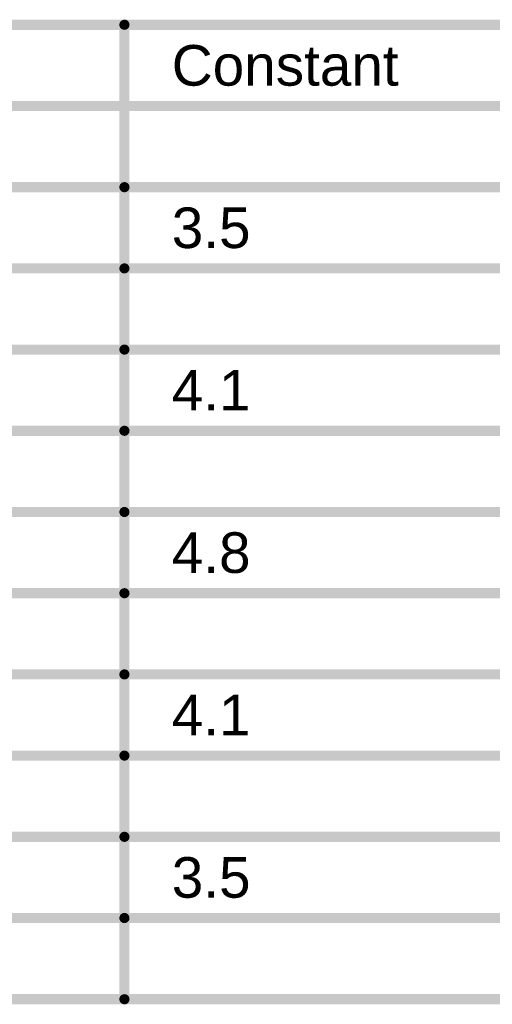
# Model space of a CAD drawing. Header units: inches. Extents: x -0.03 to 9.71, y 0 to 4.44.
# Tile 116 of 118: x 7.86 to 8.56, y 1.14 to 2.6. Entities that reach past the tile are written whole.
import ezdxf

# ---------------------------------------------------------------- set-up
doc = ezdxf.new("R2010")
doc.units = ezdxf.units.IN
doc.header["$MEASUREMENT"] = 0
doc.layers.add('Fabrication', color=76, linetype='Continuous')
doc.styles.add('Arial', font='txt', dxfattribs={"height": 0.2})

msp = doc.modelspace()

# ---------------------------------------------------------------- linework, layer by layer
at = {"layer": 'Fabrication', "const_width": 0.015}
for points in [[(5.1656, 2.59), (9.7044, 2.59)], [(8.0148, 1.15), (8.0148, 2.59)], [(5.1656, 2.47), (9.7044, 2.47)], [(7.365, 2.35), (8.0148, 2.35)], [(8.0148, 2.35), (8.5847, 2.35)], [(7.365, 2.23), (8.0148, 2.23)], [(8.0148, 2.23), (8.5847, 2.23)], [(7.365, 2.11), (8.0148, 2.11)], [(8.0148, 2.11), (8.5847, 2.11)], [(7.365, 1.99), (8.0148, 1.99)], [(8.0148, 1.99), (8.5847, 1.99)], [(7.365, 1.87), (8.0148, 1.87)], [(8.0148, 1.87), (8.5847, 1.87)], [(7.365, 1.75), (8.0148, 1.75)], [(8.0148, 1.75), (8.5847, 1.75)], [(7.365, 1.63), (8.0148, 1.63)], [(8.0148, 1.63), (8.5847, 1.63)], [(7.365, 1.51), (8.0148, 1.51)], [(8.0148, 1.51), (8.5847, 1.51)], [(7.365, 1.39), (8.0148, 1.39)], [(8.0148, 1.39), (8.5847, 1.39)], [(7.365, 1.27), (8.0148, 1.27)], [(8.0148, 1.27), (8.5847, 1.27)], [(7.365, 1.15), (8.0148, 1.15)], [(8.0148, 1.15), (8.5847, 1.15)]]:
    msp.add_lwpolyline(points, dxfattribs=at)
at = {"layer": 'Fabrication', "const_width": 0.0075}
for points in [[(8.0111, 2.59, 1), (8.0186, 2.59, 1)], [(8.0111, 2.35, 1), (8.0186, 2.35, 1)], [(8.0111, 2.35, 1), (8.0186, 2.35, 1)], [(8.0111, 2.23, 1), (8.0186, 2.23, 1)], [(8.0111, 2.23, 1), (8.0186, 2.23, 1)], [(8.0111, 2.11, 1), (8.0186, 2.11, 1)], [(8.0111, 2.11, 1), (8.0186, 2.11, 1)], [(8.0111, 1.99, 1), (8.0186, 1.99, 1)], [(8.0111, 1.99, 1), (8.0186, 1.99, 1)], [(8.0111, 1.87, 1), (8.0186, 1.87, 1)], [(8.0111, 1.87, 1), (8.0186, 1.87, 1)], [(8.0111, 1.75, 1), (8.0186, 1.75, 1)], [(8.0111, 1.75, 1), (8.0186, 1.75, 1)], [(8.0111, 1.63, 1), (8.0186, 1.63, 1)], [(8.0111, 1.63, 1), (8.0186, 1.63, 1)], [(8.0111, 1.51, 1), (8.0186, 1.51, 1)], [(8.0111, 1.51, 1), (8.0186, 1.51, 1)], [(8.0111, 1.39, 1), (8.0186, 1.39, 1)], [(8.0111, 1.39, 1), (8.0186, 1.39, 1)], [(8.0111, 1.27, 1), (8.0186, 1.27, 1)], [(8.0111, 1.27, 1), (8.0186, 1.27, 1)], [(8.0111, 1.15, 1), (8.0186, 1.15, 1)], [(8.0111, 1.15, 1), (8.0186, 1.15, 1)], [(8.0111, 1.15, 1), (8.0186, 1.15, 1)]]:
    msp.add_lwpolyline(points, format="xyb", close=True, dxfattribs=at)

# ---------------------------------------------------------------- texts
at = {"layer": 'Fabrication', "style": 'Arial'}
for s, p in [('Constant', (8.0848, 2.5)), ('3.5', (8.0848, 2.26)), ('4.1', (8.0848, 2.02)), ('4.8', (8.0848, 1.78)), ('4.1', (8.0848, 1.54)), ('3.5', (8.0848, 1.3))]:
    msp.add_text(s, height=0.06, dxfattribs=at).set_placement(p)

doc.saveas('drawing.dxf')
